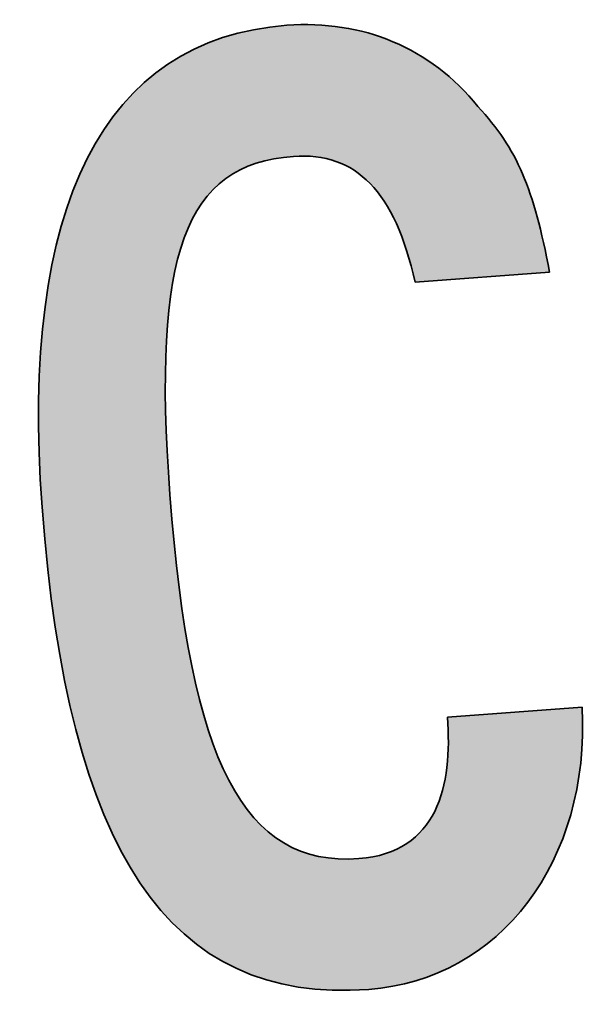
# Model space of a CAD drawing. Header units: millimetres. Extents: x 573132 to 957048, y 21042 to 318066.
# Tile 97 of 256: x 818392 to 818515, y 169112 to 169324. Entities that reach past the tile are written whole.
import ezdxf

# ---------------------------------------------------------------- set-up
doc = ezdxf.new("R2010")
doc.units = ezdxf.units.MM
doc.header["$LTSCALE"] = 2000
doc.layers.add('EV points', color=7, linetype='Continuous')

# ---------------------------------------------------------------- blocks, each defined once
blk = doc.blocks.new('elev17189.1')
at = {"true_color": 0xffffff}
h = blk.add_hatch(color=7, dxfattribs=at)
h.dxf.hatch_style = 1
edge = h.paths.add_edge_path()
edge.add_spline(control_points=[(6.677178, 12.86841), (6.307188, 12.86841), (6.159168, 13.21578), (6.159168, 14.07894)], knot_values=[0, 0, 0, 0, 1, 1, 1, 1], degree=3, periodic=0)
edge.add_spline(control_points=[(6.159168, 14.07894), (6.159168, 14.85789), (6.286008, 15.13158), (6.634848, 15.13158)], knot_values=[0, 0, 0, 0, 1, 1, 1, 1], degree=3, periodic=0)
edge.add_spline(control_points=[(6.634848, 15.13158), (6.835698, 15.13158), (6.952008, 14.99475), (6.994218, 14.7)], knot_values=[0, 0, 0, 0, 1, 1, 1, 1], degree=3, periodic=0)
edge.add_line((6.994218, 14.7), (7.427628, 14.7))
edge.add_spline(control_points=[(7.427628, 14.7), (7.395918, 14.97369), (7.353618, 15.10002), (7.237338, 15.24738)], knot_values=[0, 0, 0, 0, 1, 1, 1, 1], degree=3, periodic=0)
edge.add_spline(control_points=[(7.237338, 15.24738), (7.099908, 15.44739), (6.888558, 15.55263), (6.645408, 15.55263)], knot_values=[0, 0, 0, 0, 1, 1, 1, 1], degree=3, periodic=0)
edge.add_spline(control_points=[(6.645408, 15.55263), (6.053478, 15.55263), (5.746908, 15.03684), (5.746908, 14.06841)], knot_values=[0, 0, 0, 0, 1, 1, 1, 1], degree=3, periodic=0)
edge.add_spline(control_points=[(5.746908, 14.06841), (5.746908, 12.96315), (6.032328, 12.44736), (6.677148, 12.44736)], knot_values=[0, 0, 0, 0, 1, 1, 1, 1], degree=3, periodic=0)
edge.add_spline(control_points=[(6.677148, 12.44736), (7.099938, 12.44736), (7.417068, 12.80523), (7.427658, 13.29999)], knot_values=[0, 0, 0, 0, 1, 1, 1, 1], degree=3, periodic=0)
edge.add_line((7.427658, 13.29999), (6.994248, 13.29999))
edge.add_spline(control_points=[(6.994248, 13.29999), (6.994248, 13.07895), (6.930858, 12.86841), (6.677178, 12.86841)], knot_values=[0, 0, 0, 0, 1, 1, 1, 1], degree=3, periodic=0)
at = {"color": 255, "lineweight": 35}
for points in [[(7.427628, 14.7), (6.994218, 14.7)], [(6.994248, 13.29999), (7.427658, 13.29999)]]:
    blk.add_lwpolyline(points, dxfattribs=at)
for points in [[(5.746908, 14.06841), (5.746908, 15.03684), (6.053478, 15.55263), (6.645408, 15.55263)], [(6.645408, 15.55263), (6.888558, 15.55263), (7.099908, 15.44739), (7.237338, 15.24738)], [(7.237338, 15.24738), (7.353618, 15.10002), (7.395918, 14.97369), (7.427628, 14.7)], [(6.634848, 15.13158), (6.286008, 15.13158), (6.159168, 14.85789), (6.159168, 14.07894)], [(6.994218, 14.7), (6.952008, 14.99475), (6.835698, 15.13158), (6.634848, 15.13158)], [(6.677148, 12.44736), (6.032328, 12.44736), (5.746908, 12.96315), (5.746908, 14.06841)], [(6.159168, 14.07894), (6.159168, 13.21578), (6.307188, 12.86841), (6.677178, 12.86841)], [(7.427658, 13.29999), (7.417068, 12.80523), (7.099938, 12.44736), (6.677148, 12.44736)], [(6.677178, 12.86841), (6.930858, 12.86841), (6.994248, 13.07895), (6.994248, 13.29999)]]:
    blk.add_open_spline(points, degree=3, dxfattribs=at)

msp = doc.modelspace()

# ---------------------------------------------------------------- block references
at = {"layer": 'EV points', "xscale": 67.08863045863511, "yscale": 67.08863045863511, "zscale": 67.08863045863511, "rotation": 4.265107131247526}
msp.add_blockref('elev17189.1', (818082.24, 168248.8), dxfattribs=at)

doc.saveas('drawing.dxf')
